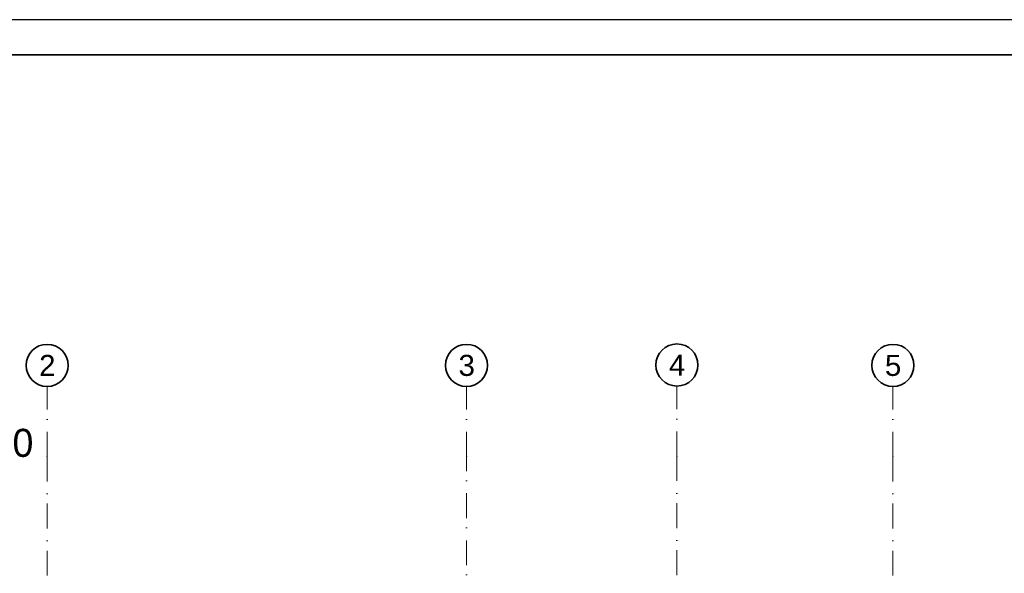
# Model space of a CAD drawing. Header units: millimetres. Extents: x 82175 to 237000, y 24756 to 471700.
# Tile 102 of 256: x 100919 to 114958, y 249102 to 256992. Entities that reach past the tile are written whole.
import ezdxf

# ---------------------------------------------------------------- set-up
doc = ezdxf.new("R2010")
doc.units = ezdxf.units.MM
doc.linetypes.add('Kropki i Kreski', pattern=[6.702778, 3.527778, -1.763889, 0, -1.411111])
doc.layers.add('CP_FRREF', color=251, linetype='Continuous', lineweight=35)
for name, color, linetype in [('CP_LINENORM', 253, 'Continuous'), ('Konstrukcja - Siatka mod', 8, 'Continuous'), ('Opisy - Tekst', 8, 'Continuous')]:
    doc.layers.add(name, color=color, linetype=linetype)
doc.styles.add('STYL_AUTOMATYCZNY_1', font='arial.ttf')
doc.styles.add('STYL_AUTOMATYCZNY_6', font='txt')

msp = doc.modelspace()

# ---------------------------------------------------------------- linework, layer by layer
at = {"layer": 'CP_FRREF'}
msp.add_line((136675, 256492), (83675, 256492), dxfattribs=at)
at = {"layer": 'CP_LINENORM', "linetype": 'Continuous'}
msp.add_line((137175, 256992), (82175, 256992), dxfattribs=at)
at = {"layer": 'Konstrukcja - Siatka mod', "color": 8, "linetype": 'Kropki i Kreski', "lineweight": 13, "ltscale": 100}
for p, q in [((101310, 250765), (101310, 251765)), ((107290, 250765), (107290, 251765)), ((110290, 250770), (110290, 251770)), ((113370, 250765), (113370, 251765)), ((101310, 250765), (101310, 233800)), ((107290, 233800), (107290, 250765)), ((110290, 250770), (110290, 233800)), ((113370, 250765), (113370, 233800))]:
    msp.add_line(p, q, dxfattribs=at)
at = {"layer": 'Konstrukcja - Siatka mod', "color": 8, "linetype": 'Continuous', "lineweight": 35, "ltscale": 100}
for centre in [(101310, 252065), (107290, 252065), (110290, 252070), (113370, 252065)]:
    msp.add_circle(centre, 300, dxfattribs=at)
at = {"layer": 'Konstrukcja - Siatka mod', "color": 8, "linetype": 'Kropki i Kreski', "lineweight": 13, "ltscale": 100}
for p in [(101310, 250765), (101310, 250765), (107290, 250765), (107290, 250765), (110290, 250770), (110290, 250770), (113370, 250765), (113370, 250765)]:
    msp.add_point(p, dxfattribs=at)

# ---------------------------------------------------------------- texts
at = {"layer": 'Konstrukcja - Siatka mod', "color": 8, "linetype": 'Continuous', "lineweight": 13, "char_height": 300, "attachment_point": 1, "style": 'STYL_AUTOMATYCZNY_1'}
for s, insert in [('\\A1;{\\pql;\\pt0;\\fArial|b0|i0|c238|p0;\\W1.000000;2}', (101196, 252215)), ('\\A1;{\\pql;\\pt0;\\fArial|b0|i0|c238|p0;\\W1.000000;3}', (107176, 252215)), ('\\A1;{\\pql;\\pt0;\\fArial|b0|i0|c238|p0;\\W1.000000;4}', (110176, 252220)), ('\\A1;{\\pql;\\pt0;\\fArial|b0|i0|c238|p0;\\W1.000000;5}', (113256, 252215))]:
    msp.add_mtext(s, dxfattribs=dict(at, insert=insert))
at = {"layer": 'Opisy - Tekst', "color": 8, "linetype": 'Continuous', "lineweight": 13, "insert": (95168, 251161), "char_height": 400, "attachment_point": 1, "style": 'STYL_AUTOMATYCZNY_6'}
msp.add_mtext('\\A1;{\\pql;\\fGeneva CE|b0|i0|c0|p0;\\W1.000000;II PIĘTRO, SKALA 1:100}', dxfattribs=at)

doc.saveas('drawing.dxf')
